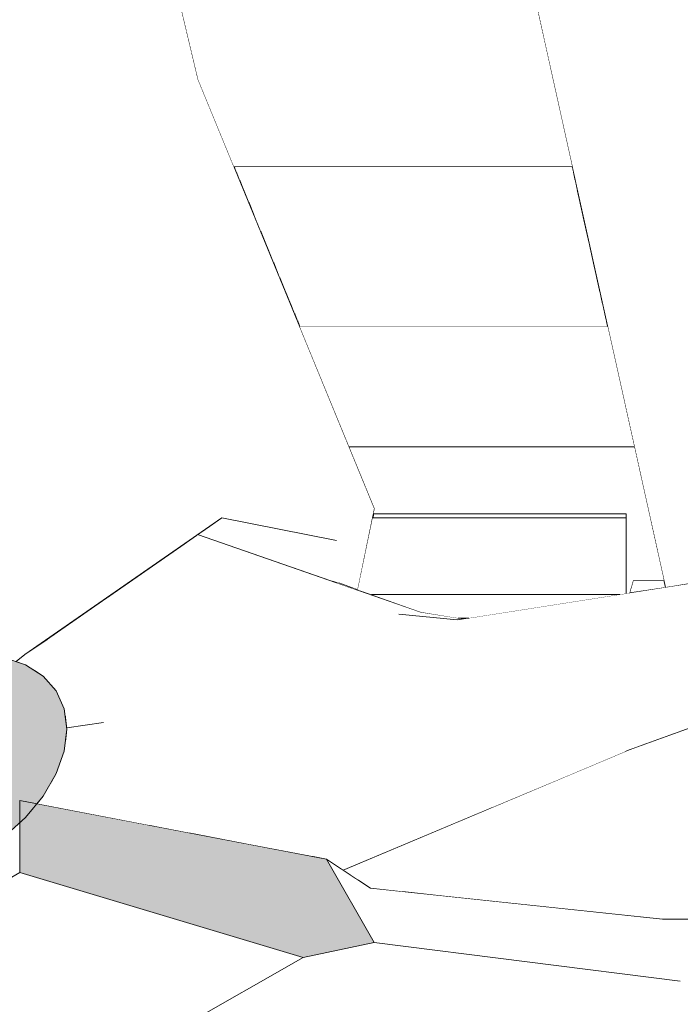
# Model space of a CAD drawing. Header units: millimetres. Extents: x 90539 to 127778, y -34922 to 14506.
# Tile 105 of 256: x 111237 to 111336, y 117 to 264. Entities that reach past the tile are written whole.
import ezdxf

# ---------------------------------------------------------------- set-up
doc = ezdxf.new("R2010")
doc.units = ezdxf.units.MM
doc.header["$MEASUREMENT"] = 0
doc.linetypes.add('Wipeout_Contour', pattern=[1000, 0, -1000])
for name, color, linetype in [('Nowe_A-Meble-Kuchnia', 7, 'Continuous'), ('Nowe_A-Niepełnosprawni', 7, 'Continuous'), ('Nowe_A-Wymiary-Wewnętrzne', 7, 'Continuous'), ('Nowe_A-Wymiary-Zewnętrzne', 7, 'Continuous'), ('Nowe_A-Ściany-Działowe', 7, 'Continuous'), ('Nowe_Drzwi Archicad', 7, 'Continuous')]:
    doc.layers.add(name, color=color, linetype=linetype)
for name, color, linetype, lineweight in [('Nowe_A-Niepełnosprawni_Nr_pióra__1', 7, 'Continuous', 13), ('Nowe_A-Niepełnosprawni_Nr_pióra__4', 7, 'Continuous', 13), ('Nowe_A-Wymiary-Wewnętrzne_Nr_pióra__46', 5, 'Continuous', 15), ('Nowe_A-Wymiary-Zewnętrzne_Nr_pióra__46', 5, 'Continuous', 15), ('Nowe_Drzwi Archicad_Nr_pióra__3', 7, 'Continuous', 13)]:
    doc.layers.add(name, color=color, linetype=linetype, lineweight=lineweight)
for name, color, linetype, lineweight, true_color in [('Nowe_A-Wymiary-Wewnętrzne_Nr_pióra__45', 7, 'Continuous', 15, 0x40a5ff), ('Nowe_A-Wymiary-Wewnętrzne_Nr_pióra__85', 7, 'Continuous', 13, 0x80c2ff), ('Nowe_A-Wymiary-Zewnętrzne_Nr_pióra__45', 7, 'Continuous', 15, 0x40a5ff), ('Nowe_A-Wymiary-Zewnętrzne_Nr_pióra__85', 7, 'Continuous', 13, 0x80c2ff)]:
    doc.layers.add(name, color=color, linetype=linetype, lineweight=lineweight, true_color=true_color)
doc.styles.add('STYL_AUTOMATYCZNY_2', font='arial.ttf')
doc.dimstyles.new('STYL_AUTOMATYCZNY__1', dxfattribs={"dimtxt": 125, "dimasz": 47.5, "dimexe": 0.18, "dimexo": 20, "dimgap": 0, "dimtad": 1, "dimdec": 1, "dimlfac": 0.1, "dimzin": 0, "dimdsep": 46, "dimtxsty": 'STYL_AUTOMATYCZNY_2', "dimblk": 'ARROWHEAD_11', "dimblk1": 'ARROWHEAD_11', "dimblk2": 'ARROWHEAD_11', "dimcen": 0.09, "dimclrd": 256, "dimclre": 256, "dimclrt": 5, "dimadec": 1, "dimazin": 0, "dimtfac": 1, "dimtdec": 4, "dimtmove": 0, "dimatfit": 3, "dimfxl": 0, "dimtolj": 1, "dimtzin": 0, "dimarcsym": 0})

# ---------------------------------------------------------------- blocks, each defined once
blk = doc.blocks.new('ElemPrzekroju_20')
at = {"color": 254, "linetype": 'Wipeout_Contour', "lineweight": 0, "ltscale": 445235.244404}
blk.add_wipeout([(111289.64, 189.39), (111327.6, 189.39), (111327.6, 190), (111289.77, 190)], dxfattribs=at).dxf.layer = 'Nowe_A-Meble-Kuchnia'
at = {"color": 254, "linetype": 'Wipeout_Contour', "lineweight": 0, "ltscale": 333910.027373}
blk.add_wipeout([(111302.41, 174.36), (111303.19, 174.23), (111304.01, 174.36)], dxfattribs=at).dxf.layer = 'Nowe_A-Meble-Kuchnia'
blk = doc.blocks.new('ElemPrzekroju_23')
at = {"color": 254, "linetype": 'Wipeout_Contour', "lineweight": 0, "ltscale": 333753.614729}
blk.add_wipeout([(111263.51, 254.99), (111253.72, 296.18), (111235.48, 287.97)], dxfattribs=at).dxf.layer = 'Nowe_A-Niepełnosprawni'
at = {"color": 254, "linetype": 'Wipeout_Contour', "lineweight": 0, "ltscale": 445177.906395}
blk.add_wipeout([(111319.5, 242), (111268.85, 242), (111268.95, 241.77), (111319.55, 241.77)], dxfattribs=at).dxf.layer = 'Nowe_A-Niepełnosprawni'
at = {"color": 254, "linetype": 'Wipeout_Contour', "lineweight": 0, "ltscale": 445323.921882}
blk.add_wipeout([(111328.62, 180), (111328.07, 178.12), (111333.47, 178.97), (111333.24, 180)], dxfattribs=at).dxf.layer = 'Nowe_A-Niepełnosprawni'
at = {"color": 254, "linetype": 'Wipeout_Contour', "lineweight": 0, "ltscale": 889966.051144}
blk.add_wipeout([(111238.82, 166.63), (111240.28, 165.69), (111242.24, 163.45), (111243.45, 160.76), (111243.59, 159.72), (111263.72, 167.45), (111249.91, 177.47), (111241.15, 171.39)], dxfattribs=at).dxf.layer = 'Nowe_A-Niepełnosprawni'
at = {"color": 254, "linetype": 'Wipeout_Contour', "lineweight": 0, "ltscale": 556542.028698}
blk.add_wipeout([(111328.24, 154.71), (111277.47, 158.47), (111280.79, 148.88), (111327.52, 154.42), (111328.02, 154.63)], dxfattribs=at).dxf.layer = 'Nowe_A-Niepełnosprawni'
at = {"color": 254, "linetype": 'Wipeout_Contour', "lineweight": 0, "ltscale": 556243.885407}
blk.add_wipeout([(111239.33, 146.55), (111256.1, 143.34), (111265.54, 155.26), (111241.39, 149.61), (111240.28, 147.71)], dxfattribs=at).dxf.layer = 'Nowe_A-Niepełnosprawni'
at = {"color": 254, "linetype": 'Wipeout_Contour', "lineweight": 0, "ltscale": 444874.152829}
blk.add_wipeout([(111165.25, 95.37), (111192.55, 74.05), (111279.21, 123.56), (111236.79, 136.25)], dxfattribs=at).dxf.layer = 'Nowe_A-Niepełnosprawni'
at = {"layer": 'Nowe_A-Niepełnosprawni_Nr_pióra__1', "color": 7, "linetype": 'Continuous', "lineweight": 13}
blk.add_line((111236.79, 147.03), (111236.79, 136.25), dxfattribs=at)
at = {"color": 254, "linetype": 'Wipeout_Contour', "lineweight": 0, "ltscale": 445178.478894}
blk.add_wipeout([(111268.95, 241.77), (111269.23, 241.09), (111319.71, 241.09), (111319.55, 241.77)], dxfattribs=at).dxf.layer = 'Nowe_A-Niepełnosprawni'
at = {"color": 254, "linetype": 'Wipeout_Contour', "lineweight": 0, "ltscale": 445083.61716}
blk.add_wipeout([(111261.57, 185.58), (111263.72, 167.45), (111293.54, 174.93), (111263.33, 186.8)], dxfattribs=at).dxf.layer = 'Nowe_A-Niepełnosprawni'
at = {"color": 254, "linetype": 'Wipeout_Contour', "lineweight": 0, "ltscale": 667433.035641}
blk.add_wipeout([(111236.28, 167.85), (111237.65, 167.39), (111238.82, 166.63), (111241.15, 171.39), (111240.81, 171.15), (111237.56, 168.89)], dxfattribs=at).dxf.layer = 'Nowe_A-Niepełnosprawni'
at = {"color": 254, "linetype": 'Wipeout_Contour', "lineweight": 0, "ltscale": 333833.0771}
blk.add_wipeout([(111280.79, 148.88), (111271.93, 140.32), (111280.55, 138.68)], dxfattribs=at).dxf.layer = 'Nowe_A-Niepełnosprawni'
at = {"color": 254, "linetype": 'Wipeout_Contour', "lineweight": 0, "ltscale": 556341.331891}
blk.add_wipeout([(111279.21, 123.56), (111192.55, 74.05), (111243.9, 67.56), (111335.69, 120), (111289.86, 125.79)], dxfattribs=at).dxf.layer = 'Nowe_A-Niepełnosprawni'
at = {"layer": 'Nowe_A-Niepełnosprawni_Nr_pióra__1', "color": 7, "linetype": 'Continuous', "lineweight": 13}
blk.add_line((111236.79, 136.25), (111279.21, 123.56), dxfattribs=at)
at = {"layer": 'Nowe_A-Niepełnosprawni_Nr_pióra__4', "color": 7, "linetype": 'Continuous', "lineweight": 13}
blk.add_line((111165.25, 95.37), (111236.79, 136.25), dxfattribs=at)
at = {"color": 254, "linetype": 'Wipeout_Contour', "lineweight": 0, "ltscale": 445179.603613}
blk.add_wipeout([(111319.71, 241.09), (111269.23, 241.09), (111269.68, 239.98), (111319.95, 239.98)], dxfattribs=at).dxf.layer = 'Nowe_A-Niepełnosprawni'
at = {"color": 254, "linetype": 'Wipeout_Contour', "lineweight": 0, "ltscale": 445117.812596}
blk.add_wipeout([(111263.33, 186.8), (111293.54, 174.93), (111296.84, 175.27), (111263.42, 186.87)], dxfattribs=at).dxf.layer = 'Nowe_A-Niepełnosprawni'
at = {"color": 254, "linetype": 'Wipeout_Contour', "lineweight": 0, "ltscale": 333878.376982}
blk.add_wipeout([(111302.27, 174.09), (111263.72, 167.45), (111312.29, 173.03)], dxfattribs=at).dxf.layer = 'Nowe_A-Niepełnosprawni'
at = {"color": 254, "linetype": 'Wipeout_Contour', "lineweight": 0, "ltscale": 445237.143082}
blk.add_wipeout([(111243.9, 67.56), (111282.8, 67.56), (111374.58, 120), (111335.69, 120)], dxfattribs=at).dxf.layer = 'Nowe_A-Niepełnosprawni'
at = {"layer": 'Nowe_A-Niepełnosprawni_Nr_pióra__4', "color": 7, "linetype": 'Continuous', "lineweight": 13}
blk.add_line((111192.55, 74.05), (111279.21, 123.56), dxfattribs=at)
at = {"color": 254, "linetype": 'Wipeout_Contour', "lineweight": 0, "ltscale": 445181.237385}
blk.add_wipeout([(111319.95, 239.98), (111269.68, 239.98), (111270.3, 238.49), (111320.28, 238.49)], dxfattribs=at).dxf.layer = 'Nowe_A-Niepełnosprawni'
at = {"color": 254, "linetype": 'Wipeout_Contour', "lineweight": 0, "ltscale": 333817.641169}
blk.add_wipeout([(111265.51, 188.32), (111284.2, 186), (111267.04, 189.38)], dxfattribs=at).dxf.layer = 'Nowe_A-Niepełnosprawni'
at = {"color": 254, "linetype": 'Wipeout_Contour', "lineweight": 0, "ltscale": 333866.719388}
blk.add_wipeout([(111284.38, 179.59), (111296.84, 175.27), (111284.59, 179.62)], dxfattribs=at).dxf.layer = 'Nowe_A-Niepełnosprawni'
at = {"color": 254, "linetype": 'Wipeout_Contour', "lineweight": 0, "ltscale": 333919.124535}
blk.add_wipeout([(111312.29, 173.03), (111277.47, 158.47), (111329.16, 171.56)], dxfattribs=at).dxf.layer = 'Nowe_A-Niepełnosprawni'
at = {"color": 254, "linetype": 'Wipeout_Contour', "lineweight": 0, "ltscale": 779277.915263}
blk.add_wipeout([(111289.29, 133.91), (111282.74, 138.26), (111289.86, 125.79), (111335.69, 120), (111374.58, 120), (111371.93, 129.27), (111333.04, 129.27)], dxfattribs=at).dxf.layer = 'Nowe_A-Niepełnosprawni'
at = {"layer": 'Nowe_A-Niepełnosprawni_Nr_pióra__1', "color": 7, "linetype": 'Continuous', "lineweight": 13}
blk.add_line((111289.86, 125.79), (111279.21, 123.56), dxfattribs=at)
at = {"layer": 'Nowe_A-Niepełnosprawni_Nr_pióra__4', "color": 7, "linetype": 'Continuous', "lineweight": 13}
blk.add_line((111289.86, 125.79), (111335.69, 120), dxfattribs=at)
at = {"color": 254, "linetype": 'Wipeout_Contour', "lineweight": 0, "ltscale": 445183.317457}
blk.add_wipeout([(111320.28, 238.49), (111270.3, 238.49), (111271.05, 236.67), (111320.68, 236.67)], dxfattribs=at).dxf.layer = 'Nowe_A-Niepełnosprawni'
at = {"color": 254, "linetype": 'Wipeout_Contour', "lineweight": 0, "ltscale": 445379.104707}
blk.add_wipeout([(111329.16, 171.56), (111351.69, 162.41), (111352.02, 162.47), (111346.47, 176.02)], dxfattribs=at).dxf.layer = 'Nowe_A-Niepełnosprawni'
at = {"color": 254, "linetype": 'Wipeout_Contour', "lineweight": 0, "ltscale": 445018.529152}
blk.add_wipeout([(111280.24, 165.9), (111243.81, 158.06), (111243.83, 157.94), (111249.34, 158.72)], dxfattribs=at).dxf.layer = 'Nowe_A-Niepełnosprawni'
at = {"color": 254, "linetype": 'Wipeout_Contour', "lineweight": 0, "ltscale": 556672.727842}
blk.add_wipeout([(111300.25, 132.75), (111333.04, 129.27), (111357.57, 129.27), (111358.93, 129.48), (111322.97, 144.79)], dxfattribs=at).dxf.layer = 'Nowe_A-Niepełnosprawni'
at = {"color": 254, "linetype": 'Wipeout_Contour', "lineweight": 0, "ltscale": 445185.763942}
blk.add_wipeout([(111320.68, 236.67), (111271.05, 236.67), (111271.9, 234.59), (111321.14, 234.59)], dxfattribs=at).dxf.layer = 'Nowe_A-Niepełnosprawni'
at = {"color": 254, "linetype": 'Wipeout_Contour', "lineweight": 0, "ltscale": 333988.329536}
blk.add_wipeout([(111312.29, 173.03), (111329.16, 171.56), (111346.47, 176.02)], dxfattribs=at).dxf.layer = 'Nowe_A-Niepełnosprawni'
at = {"color": 254, "linetype": 'Wipeout_Contour', "lineweight": 0, "ltscale": 445224.085906}
blk.add_wipeout([(111328.02, 154.63), (111285.24, 136.6), (111287.43, 135.15), (111322.97, 144.79)], dxfattribs=at).dxf.layer = 'Nowe_A-Niepełnosprawni'
at = {"color": 254, "linetype": 'Wipeout_Contour', "lineweight": 0, "ltscale": 445188.482884}
blk.add_wipeout([(111271.9, 234.59), (111272.82, 232.34), (111321.64, 232.34), (111321.14, 234.59)], dxfattribs=at).dxf.layer = 'Nowe_A-Niepełnosprawni'
at = {"color": 254, "linetype": 'Wipeout_Contour', "lineweight": 0, "ltscale": 333957.20698}
blk.add_wipeout([(111312.29, 173.03), (111341.99, 180.3), (111302.27, 174.09)], dxfattribs=at).dxf.layer = 'Nowe_A-Niepełnosprawni'
at = {"color": 254, "linetype": 'Wipeout_Contour', "lineweight": 0, "ltscale": 334018.350741}
blk.add_wipeout([(111342.7, 152.24), (111347.56, 161.7), (111328.02, 154.63)], dxfattribs=at).dxf.layer = 'Nowe_A-Niepełnosprawni'
at = {"color": 254, "linetype": 'Wipeout_Contour', "lineweight": 0, "ltscale": 333917.713171}
blk.add_wipeout([(111322.97, 144.79), (111293.96, 133.41), (111300.25, 132.75)], dxfattribs=at).dxf.layer = 'Nowe_A-Niepełnosprawni'
at = {"color": 254, "linetype": 'Wipeout_Contour', "lineweight": 0, "ltscale": 445191.369837}
blk.add_wipeout([(111321.64, 232.34), (111272.82, 232.34), (111273.79, 230), (111322.16, 230)], dxfattribs=at).dxf.layer = 'Nowe_A-Niepełnosprawni'
at = {"color": 254, "linetype": 'Wipeout_Contour', "lineweight": 0, "ltscale": 333856.79072}
blk.add_wipeout([(111280.24, 165.9), (111312.29, 173.03), (111263.72, 167.45)], dxfattribs=at).dxf.layer = 'Nowe_A-Niepełnosprawni'
at = {"color": 254, "linetype": 'Wipeout_Contour', "lineweight": 0, "ltscale": 445358.346075}
blk.add_wipeout([(111329.16, 171.56), (111329.29, 155.09), (111347.56, 161.7), (111351.69, 162.41)], dxfattribs=at).dxf.layer = 'Nowe_A-Niepełnosprawni'
at = {"color": 254, "linetype": 'Wipeout_Contour', "lineweight": 0, "ltscale": 445194.747631}
blk.add_wipeout([(111322.97, 144.79), (111287.43, 135.15), (111289.29, 133.91), (111293.96, 133.41)], dxfattribs=at).dxf.layer = 'Nowe_A-Niepełnosprawni'
at = {"color": 254, "linetype": 'Wipeout_Contour', "lineweight": 0, "ltscale": 445194.313888}
blk.add_wipeout([(111273.79, 230), (111274.75, 227.66), (111322.68, 227.66), (111322.16, 230)], dxfattribs=at).dxf.layer = 'Nowe_A-Niepełnosprawni'
at = {"color": 254, "linetype": 'Wipeout_Contour', "lineweight": 0, "ltscale": 445032.287057}
blk.add_wipeout([(111263.72, 167.45), (111243.59, 159.72), (111243.81, 158.06), (111280.24, 165.9)], dxfattribs=at).dxf.layer = 'Nowe_A-Niepełnosprawni'
at = {"color": 254, "linetype": 'Wipeout_Contour', "lineweight": 0, "ltscale": 334024.820133}
blk.add_wipeout([(111342.7, 152.24), (111322.97, 144.79), (111358.93, 129.48)], dxfattribs=at).dxf.layer = 'Nowe_A-Niepełnosprawni'
at = {"color": 254, "linetype": 'Wipeout_Contour', "lineweight": 0, "ltscale": 556438.598642}
blk.add_wipeout([(111280.55, 138.68), (111282.74, 138.26), (111285.24, 136.6), (111307.59, 146.02), (111280.79, 148.88)], dxfattribs=at).dxf.layer = 'Nowe_A-Niepełnosprawni'
at = {"layer": 'Nowe_A-Niepełnosprawni_Nr_pióra__1', "color": 7, "linetype": 'Continuous', "lineweight": 13}
blk.add_line((111282.74, 138.26), (111289.86, 125.79), dxfattribs=at)
at = {"layer": 'Nowe_A-Niepełnosprawni_Nr_pióra__4', "color": 7, "linetype": 'Continuous', "lineweight": 13}
for p, q in [((111289.29, 133.91), (111282.74, 138.26)), ((111333.04, 129.27), (111289.29, 133.91)), ((111371.93, 129.27), (111333.04, 129.27))]:
    blk.add_line(p, q, dxfattribs=at)
at = {"color": 254, "linetype": 'Wipeout_Contour', "lineweight": 0, "ltscale": 445197.201908}
blk.add_wipeout([(111274.75, 227.66), (111275.68, 225.41), (111323.18, 225.41), (111322.68, 227.66)], dxfattribs=at).dxf.layer = 'Nowe_A-Niepełnosprawni'
at = {"color": 254, "linetype": 'Wipeout_Contour', "lineweight": 0, "ltscale": 333775.278285}
blk.add_wipeout([(111261.57, 185.58), (111249.91, 177.47), (111263.72, 167.45)], dxfattribs=at).dxf.layer = 'Nowe_A-Niepełnosprawni'
at = {"color": 254, "linetype": 'Wipeout_Contour', "lineweight": 0, "ltscale": 445263.637821}
blk.add_wipeout([(111277.47, 158.47), (111328.24, 154.71), (111329.29, 155.09), (111329.16, 171.56)], dxfattribs=at).dxf.layer = 'Nowe_A-Niepełnosprawni'
at = {"color": 254, "linetype": 'Wipeout_Contour', "lineweight": 0, "ltscale": 445199.922892}
blk.add_wipeout([(111323.18, 225.41), (111275.68, 225.41), (111276.53, 223.33), (111323.64, 223.33)], dxfattribs=at).dxf.layer = 'Nowe_A-Niepełnosprawni'
at = {"color": 254, "linetype": 'Wipeout_Contour', "lineweight": 0, "ltscale": 333870.791914}
blk.add_wipeout([(111312.29, 173.03), (111280.24, 165.9), (111277.47, 158.47)], dxfattribs=at).dxf.layer = 'Nowe_A-Niepełnosprawni'
at = {"color": 254, "linetype": 'Wipeout_Contour', "lineweight": 0, "ltscale": 333994.237523}
blk.add_wipeout([(111342.7, 152.24), (111328.02, 154.63), (111322.97, 144.79)], dxfattribs=at).dxf.layer = 'Nowe_A-Niepełnosprawni'
at = {"color": 254, "linetype": 'Wipeout_Contour', "lineweight": 0, "ltscale": 445202.372252}
blk.add_wipeout([(111276.53, 223.33), (111277.28, 221.51), (111324.04, 221.51), (111323.64, 223.33)], dxfattribs=at).dxf.layer = 'Nowe_A-Niepełnosprawni'
at = {"color": 254, "linetype": 'Wipeout_Contour', "lineweight": 0, "ltscale": 334000.80205}
blk.add_wipeout([(111341.99, 180.3), (111312.29, 173.03), (111346.47, 176.02)], dxfattribs=at).dxf.layer = 'Nowe_A-Niepełnosprawni'
at = {"color": 254, "linetype": 'Wipeout_Contour', "lineweight": 0, "ltscale": 333859.654708}
blk.add_wipeout([(111263.72, 167.45), (111302.27, 174.09), (111293.54, 174.93)], dxfattribs=at).dxf.layer = 'Nowe_A-Niepełnosprawni'
at = {"color": 254, "linetype": 'Wipeout_Contour', "lineweight": 0, "ltscale": 333795.438441}
blk.add_wipeout([(111280.24, 165.9), (111249.34, 158.72), (111265.54, 155.26)], dxfattribs=at).dxf.layer = 'Nowe_A-Niepełnosprawni'
at = {"color": 254, "linetype": 'Wipeout_Contour', "lineweight": 0, "ltscale": 445204.455811}
blk.add_wipeout([(111324.04, 221.51), (111277.28, 221.51), (111277.89, 220.02), (111324.37, 220.02)], dxfattribs=at).dxf.layer = 'Nowe_A-Niepełnosprawni'
at = {"color": 254, "linetype": 'Wipeout_Contour', "lineweight": 0, "ltscale": 445196.135408}
blk.add_wipeout([(111296.84, 175.27), (111293.54, 174.93), (111302.27, 174.09), (111303.19, 174.23)], dxfattribs=at).dxf.layer = 'Nowe_A-Niepełnosprawni'
at = {"color": 254, "linetype": 'Wipeout_Contour', "lineweight": 0, "ltscale": 445078.645254}
blk.add_wipeout([(111257.88, 143.01), (111262.15, 142.19), (111280.79, 148.88), (111277.47, 158.47)], dxfattribs=at).dxf.layer = 'Nowe_A-Niepełnosprawni'
at = {"layer": 'Nowe_A-Niepełnosprawni_Nr_pióra__4', "color": 7, "linetype": 'Continuous', "lineweight": 13}
for p, q in [((111293.54, 174.93), (111302.27, 174.09)), ((111296.84, 175.27), (111303.19, 174.23))]:
    blk.add_line(p, q, dxfattribs=at)
at = {"color": 254, "linetype": 'Wipeout_Contour', "lineweight": 0, "ltscale": 445206.093449}
blk.add_wipeout([(111324.37, 220.02), (111277.89, 220.02), (111278.35, 218.91), (111324.62, 218.91)], dxfattribs=at).dxf.layer = 'Nowe_A-Niepełnosprawni'
at = {"color": 254, "linetype": 'Wipeout_Contour', "lineweight": 0, "ltscale": 333815.126325}
blk.add_wipeout([(111280.79, 148.88), (111262.15, 142.19), (111271.93, 140.32)], dxfattribs=at).dxf.layer = 'Nowe_A-Niepełnosprawni'
at = {"color": 254, "linetype": 'Wipeout_Contour', "lineweight": 0, "ltscale": 445207.222187}
blk.add_wipeout([(111278.35, 218.91), (111278.63, 218.23), (111324.77, 218.23), (111324.62, 218.91)], dxfattribs=at).dxf.layer = 'Nowe_A-Niepełnosprawni'
at = {"color": 254, "linetype": 'Wipeout_Contour', "lineweight": 0, "ltscale": 667487.710968}
blk.add_wipeout([(111241.39, 149.61), (111265.54, 155.26), (111249.34, 158.72), (111243.64, 155.99), (111243.45, 154.45), (111242.24, 151.07)], dxfattribs=at).dxf.layer = 'Nowe_A-Niepełnosprawni'
at = {"color": 254, "linetype": 'Wipeout_Contour', "lineweight": 0, "ltscale": 333916.132735}
blk.add_wipeout([(111280.79, 148.88), (111307.59, 146.02), (111327.52, 154.42)], dxfattribs=at).dxf.layer = 'Nowe_A-Niepełnosprawni'
at = {"layer": 'Nowe_A-Niepełnosprawni_Nr_pióra__4', "color": 7, "linetype": 'Continuous', "lineweight": 13}
for p, q in [((111347.56, 161.7), (111328.02, 154.63)), ((111328.02, 154.63), (111285.24, 136.6))]:
    blk.add_line(p, q, dxfattribs=at)
at = {"color": 254, "linetype": 'Wipeout_Contour', "lineweight": 0, "ltscale": 445207.798588}
blk.add_wipeout([(111278.63, 218.23), (111278.72, 218), (111324.82, 218), (111324.77, 218.23)], dxfattribs=at).dxf.layer = 'Nowe_A-Niepełnosprawni'
at = {"color": 254, "linetype": 'Wipeout_Contour', "lineweight": 0, "ltscale": 444982.047447}
blk.add_wipeout([(111243.64, 155.99), (111249.34, 158.72), (111243.83, 157.94), (111243.86, 157.72)], dxfattribs=at).dxf.layer = 'Nowe_A-Niepełnosprawni'
at = {"color": 254, "linetype": 'Wipeout_Contour', "lineweight": 0, "ltscale": 445057.873612}
blk.add_wipeout([(111265.54, 155.26), (111256.1, 143.34), (111257.88, 143.01), (111277.47, 158.47)], dxfattribs=at).dxf.layer = 'Nowe_A-Niepełnosprawni'
at = {"layer": 'Nowe_A-Niepełnosprawni', "linetype": 'Continuous', "lineweight": 0, "true_color": 0x000000}
blk.add_hatch(color=18, dxfattribs=at).paths.add_polyline_path([(111289.86, 125.79), (111282.74, 138.26), (111236.79, 147.03), (111236.79, 136.25), (111279.21, 123.56)])
at = {"layer": 'Nowe_A-Niepełnosprawni_Nr_pióra__1', "color": 7, "linetype": 'Continuous', "lineweight": 13}
blk.add_line((111236.79, 147.03), (111282.74, 138.26), dxfattribs=at)
at = {"layer": 'Nowe_A-Niepełnosprawni_Nr_pióra__4', "color": 7, "linetype": 'Continuous', "lineweight": 13}
blk.add_line((111243.83, 157.94), (111249.34, 158.72), dxfattribs=at)
at = {"color": 254, "linetype": 'Wipeout_Contour', "lineweight": 0, "ltscale": 556597.955965}
blk.add_wipeout([(111302.12, 320.44), (111333.47, 178.97), (111333.55, 178.98), (111314.01, 333.76), (111313.28, 336.42)], dxfattribs=at).dxf.layer = 'Nowe_A-Niepełnosprawni'
at = {"color": 254, "linetype": 'Wipeout_Contour', "lineweight": 0, "ltscale": 333807.304652}
blk.add_wipeout([(111255.41, 235.55), (111267.04, 189.38), (111284.2, 186)], dxfattribs=at).dxf.layer = 'Nowe_A-Niepełnosprawni'
at = {"color": 254, "linetype": 'Wipeout_Contour', "lineweight": 0, "ltscale": 333823.286129}
blk.add_wipeout([(111280.24, 165.9), (111265.54, 155.26), (111277.47, 158.47)], dxfattribs=at).dxf.layer = 'Nowe_A-Niepełnosprawni'
at = {"color": 254, "linetype": 'Wipeout_Contour', "lineweight": 0, "ltscale": 445351.454753}
blk.add_wipeout([(111344.56, 181.6), (111333.2, 263.97), (111333.64, 178.99), (111338.84, 179.81)], dxfattribs=at).dxf.layer = 'Nowe_A-Niepełnosprawni'
at = {"color": 254, "linetype": 'Wipeout_Contour', "lineweight": 0, "ltscale": 333696.992653}
blk.add_wipeout([(111203.65, 188.69), (111237.56, 168.89), (111255.41, 235.55)], dxfattribs=at).dxf.layer = 'Nowe_A-Niepełnosprawni'
at = {"color": 254, "linetype": 'Wipeout_Contour', "lineweight": 0, "ltscale": 445097.305902}
blk.add_wipeout([(111263.42, 186.87), (111283.63, 179.85), (111284.2, 186), (111265.51, 188.32)], dxfattribs=at).dxf.layer = 'Nowe_A-Niepełnosprawni'
at = {"color": 254, "linetype": 'Wipeout_Contour', "lineweight": 0, "ltscale": 334059.332228}
blk.add_wipeout([(111333.2, 263.97), (111344.56, 181.6), (111380.63, 219.38)], dxfattribs=at).dxf.layer = 'Nowe_A-Niepełnosprawni'
at = {"color": 254, "linetype": 'Wipeout_Contour', "lineweight": 0, "ltscale": 333672.761401}
blk.add_wipeout([(111212.7, 248.47), (111203.65, 188.69), (111255.41, 235.55)], dxfattribs=at).dxf.layer = 'Nowe_A-Niepełnosprawni'
at = {"color": 254, "linetype": 'Wipeout_Contour', "lineweight": 0, "ltscale": 667716.063313}
blk.add_wipeout([(111284.2, 186), (111283.63, 179.85), (111284.38, 179.59), (111284.59, 179.62), (111287.4, 178.62), (111289.93, 190.76)], dxfattribs=at).dxf.layer = 'Nowe_A-Niepełnosprawni'
at = {"color": 254, "linetype": 'Wipeout_Contour', "lineweight": 0, "ltscale": 1112188.258747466}
blk.add_wipeout([(111179.64, 172.6), (111187.65, 148.93), (111214.53, 164.29), (111218.51, 166.35), (111222.65, 167.84), (111226.78, 168.71), (111230.76, 168.93), (111234.43, 168.48), (111236.28, 167.85), (111237.56, 168.89)], dxfattribs=at).dxf.layer = 'Nowe_A-Niepełnosprawni'
at = {"layer": 'Nowe_A-Niepełnosprawni_Nr_pióra__4', "color": 7, "linetype": 'Continuous', "lineweight": 13}
blk.add_line((111284.59, 179.62), (111296.84, 175.27), dxfattribs=at)
at = {"color": 254, "linetype": 'Wipeout_Contour', "lineweight": 0, "ltscale": 334068.535985}
blk.add_wipeout([(111333.2, 263.97), (111380.63, 219.38), (111353.68, 306.71)], dxfattribs=at).dxf.layer = 'Nowe_A-Niepełnosprawni'
at = {"color": 254, "linetype": 'Wipeout_Contour', "lineweight": 0, "ltscale": 333760.435646}
blk.add_wipeout([(111267.04, 189.38), (111255.41, 235.55), (111237.56, 168.89)], dxfattribs=at).dxf.layer = 'Nowe_A-Niepełnosprawni'
at = {"color": 254, "linetype": 'Wipeout_Contour', "lineweight": 0, "ltscale": 445314.530829}
blk.add_wipeout([(111314.01, 333.76), (111333.55, 178.98), (111333.64, 178.99), (111333.2, 263.97)], dxfattribs=at).dxf.layer = 'Nowe_A-Niepełnosprawni'
at = {"color": 254, "linetype": 'Wipeout_Contour', "lineweight": 0, "ltscale": 333704.448299}
blk.add_wipeout([(111255.41, 235.55), (111235.48, 287.97), (111212.7, 248.47)], dxfattribs=at).dxf.layer = 'Nowe_A-Niepełnosprawni'
at = {"color": 254, "linetype": 'Wipeout_Contour', "lineweight": 0, "ltscale": 333837.96301}
blk.add_wipeout([(111263.51, 254.99), (111284.2, 186), (111289.93, 190.76)], dxfattribs=at).dxf.layer = 'Nowe_A-Niepełnosprawni'
at = {"color": 254, "linetype": 'Wipeout_Contour', "lineweight": 0, "ltscale": 333621.351468}
blk.add_wipeout([(111237.56, 168.89), (111203.65, 188.69), (111179.64, 172.6)], dxfattribs=at).dxf.layer = 'Nowe_A-Niepełnosprawni'
at = {"layer": 'Nowe_A-Niepełnosprawni', "linetype": 'Continuous', "lineweight": 0, "true_color": 0x000000}
blk.add_hatch(color=18, dxfattribs=at).paths.add_polyline_path([(111201.84, 148.87), (111201.43, 145.6), (111201.84, 142.56), (111203.05, 139.87), (111205.01, 137.63), (111207.65, 135.94), (111210.86, 134.84), (111214.53, 134.39), (111218.51, 134.61), (111222.65, 135.48), (111226.78, 136.98), (111230.76, 139.03), (111234.43, 141.58), (111236.79, 143.72), (111236.79, 147.03), (111239.33, 146.55), (111240.28, 147.71), (111242.24, 151.07), (111243.45, 154.45), (111243.86, 157.72), (111243.45, 160.76), (111242.24, 163.45), (111240.28, 165.69), (111237.65, 167.39), (111234.43, 168.48), (111230.76, 168.93), (111226.78, 168.71), (111222.65, 167.84), (111218.51, 166.35), (111214.53, 164.29), (111210.86, 161.75), (111207.65, 158.81), (111205.01, 155.61), (111203.05, 152.25)])
at = {"layer": 'Nowe_A-Niepełnosprawni_Nr_pióra__1', "color": 7, "linetype": 'Continuous', "lineweight": 13, "flags": 128}
blk.add_lwpolyline([(111234.43, 141.58), (111237.65, 144.51), (111240.28, 147.71), (111242.24, 151.07), (111243.45, 154.45), (111243.86, 157.72), (111243.45, 160.76), (111242.24, 163.45), (111240.28, 165.69), (111237.65, 167.39), (111234.43, 168.48)], dxfattribs=at)
at = {"layer": 'Nowe_A-Niepełnosprawni_Nr_pióra__4', "color": 7, "linetype": 'Continuous', "lineweight": 13}
for p, q in [((111302.12, 320.44), (111333.47, 178.97)), ((111289.93, 190.76), (111287.4, 178.62)), ((111302.27, 174.09), (111341.99, 180.3)), ((111328.07, 178.12), (111328.62, 180)), ((111328.62, 180), (111333.24, 180)), ((111237.56, 168.89), (111236.28, 167.85))]:
    blk.add_line(p, q, dxfattribs=at)
at = {"color": 254, "linetype": 'Wipeout_Contour', "lineweight": 0, "ltscale": 333804.030962}
blk.add_wipeout([(111284.2, 186), (111263.51, 254.99), (111255.41, 235.55)], dxfattribs=at).dxf.layer = 'Nowe_A-Niepełnosprawni'
at = {"layer": 'Nowe_A-Niepełnosprawni_Nr_pióra__4', "color": 7, "linetype": 'Continuous', "lineweight": 13}
for p, q in [((111268.85, 242), (111319.5, 242)), ((111278.72, 218), (111324.82, 218)), ((111237.56, 168.89), (111267.04, 189.38)), ((111284.2, 186), (111267.04, 189.38)), ((111263.42, 186.87), (111296.84, 175.27))]:
    blk.add_line(p, q, dxfattribs=at)
at = {"color": 254, "linetype": 'Wipeout_Contour', "lineweight": 0, "ltscale": 333755.098455}
blk.add_wipeout([(111235.48, 287.97), (111255.41, 235.55), (111263.51, 254.99)], dxfattribs=at).dxf.layer = 'Nowe_A-Niepełnosprawni'
at = {"layer": 'Nowe_A-Niepełnosprawni_Nr_pióra__4', "color": 7, "linetype": 'Continuous', "lineweight": 13}
for p, q in [((111253.72, 296.18), (111263.51, 254.99)), ((111263.51, 254.99), (111289.93, 190.76))]:
    blk.add_line(p, q, dxfattribs=at)
blk = doc.blocks.new('ElemPrzekroju_25')
at = {"color": 254, "linetype": 'Wipeout_Contour', "lineweight": 0, "ltscale": 6815411.693442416}
blk.add_wipeout([(109677.6, 2540), (109677.6, 2100), (110477.6, 2100), (110477.6, 519.19), (110503.66, 549.44), (110520.6, 562.24), (110520.6, 2117), (111654.6, 2117), (111654.6, 0), (111973.1, 0), (111973.1, 2.45), (111943.06, 2.45), (111910.44, 86.95), (111909.1, 94.15), (111909.1, 204.5), (111973.1, 204.5), (111973.1, 205.5), (111908.1, 205.5), (111908.1, 228.49), (111870.92, 228.49), (111870.92, 232.26), (111870.92, 232.76), (111870.9, 257.12), (111870.92, 260.3), (111870.92, 477.41), (111870.9, 514.77), (111870.92, 548.64), (111870.92, 566.63), (111870.72, 573.91), (111870.15, 590.35), (111869.58, 605.28), (111868.94, 621.57), (111868.28, 635.36), (111867.53, 651.5), (111866.73, 666.91), (111866.46, 675.53), (111870.87, 676.73), (111870.92, 687.28), (111870.92, 691.98), (111870.92, 692.51), (111908.1, 692.51), (111908.1, 717), (111918.49, 749.19), (111892.43, 753.66), (111890.42, 755.43), (111889.48, 757.69), (111889.61, 759.5), (111889.69, 759.95), (111890.43, 764.33), (111895.67, 795.02), (111896.27, 798.52), (111897.03, 800.85), (111898.43, 802.31), (111900.88, 803.3), (111934.17, 797.72), (111934, 797.19), (111947.82, 839.98), (111973.27, 839.98), (111973.27, 840), (112527.6, 840), (112527.6, 2540)], dxfattribs=at).dxf.layer = 'Nowe_A-Ściany-Działowe'
blk = doc.blocks.new('ElemPrzekroju_26')
at = {"color": 254, "linetype": 'Wipeout_Contour', "lineweight": 0, "ltscale": 1112555.427355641}
blk.add_wipeout([(111211.86, 438.46), (111221.52, 412.89), (111231.78, 365.1), (111253.72, 296.18), (111263.51, 254.99), (111268.85, 242), (111319.5, 242), (111302.12, 320.44), (111261.29, 440), (111214.62, 440)], dxfattribs=at).dxf.layer = 'Nowe_Drzwi Archicad'
at = {"color": 254, "linetype": 'Wipeout_Contour', "lineweight": 0, "ltscale": 1001840.062411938}
blk.add_wipeout([(111286.13, 200), (111289.93, 190.76), (111289.77, 190), (111327.6, 190), (111327.6, 178.05), (111328.07, 178.12), (111328.62, 180), (111333.24, 180), (111328.81, 200)], dxfattribs=at).dxf.layer = 'Nowe_Drzwi Archicad'
at = {"color": 254, "linetype": 'Wipeout_Contour', "lineweight": 0, "ltscale": 445219.201623}
blk.add_wipeout([(111278.72, 218), (111286.13, 200), (111328.81, 200), (111324.82, 218)], dxfattribs=at).dxf.layer = 'Nowe_Drzwi Archicad'
at = {"color": 254, "linetype": 'Wipeout_Contour', "lineweight": 0, "ltscale": 556520.568625}
blk.add_wipeout([(111326.62, 177.9), (111289.44, 177.9), (111296.84, 175.27), (111302.41, 174.36), (111304.01, 174.36)], dxfattribs=at).dxf.layer = 'Nowe_Drzwi Archicad'
at = {"layer": 'Nowe_Drzwi Archicad_Nr_pióra__3', "color": 7, "linetype": 'Continuous', "lineweight": 13}
for p, q in [((111328.81, 200), (111286.13, 200)), ((111302.41, 174.36), (111304.01, 174.36))]:
    blk.add_line(p, q, dxfattribs=at)
at = {"color": 254, "linetype": 'Wipeout_Contour', "lineweight": 0, "ltscale": 667849.099104}
blk.add_wipeout([(111289.64, 189.39), (111287.4, 178.62), (111289.44, 177.9), (111326.62, 177.9), (111327.6, 178.05), (111327.6, 189.39)], dxfattribs=at).dxf.layer = 'Nowe_Drzwi Archicad'
at = {"layer": 'Nowe_Drzwi Archicad_Nr_pióra__3', "color": 7, "linetype": 'Continuous', "lineweight": 13}
for p, q in [((111327.6, 189.39), (111289.64, 189.39)), ((111289.77, 190), (111327.6, 190)), ((111327.6, 190), (111327.6, 185.41)), ((111327.6, 178.05), (111327.6, 185.41)), ((111289.44, 177.9), (111326.62, 177.9))]:
    blk.add_line(p, q, dxfattribs=at)
blk = doc.blocks.new('*D714')
at = {"layer": 'Nowe_A-Wymiary-Wewnętrzne_Nr_pióra__45', "linetype": 'Continuous', "lineweight": 15, "true_color": 0x40a5ff}
for points in [[(116511.16, 900), (116512.12, 895.22), (116514.83, 891.16), (116518.88, 888.45), (116523.66, 887.5), (116528.45, 888.45), (116532.5, 891.16), (116535.21, 895.22), (116536.16, 900), (116535.21, 904.78), (116532.5, 908.84), (116528.45, 911.55), (116523.66, 912.5), (116518.88, 911.55), (116514.83, 908.84), (116512.12, 904.78)], [(116511.16, 0), (116512.12, -4.78), (116514.83, -8.84), (116518.88, -11.55), (116523.66, -12.5), (116528.45, -11.55), (116532.5, -8.84), (116535.21, -4.78), (116536.16, 0), (116535.21, 4.78), (116532.5, 8.84), (116528.45, 11.55), (116523.66, 12.5), (116518.88, 11.55), (116514.83, 8.84), (116512.12, 4.78)]]:
    blk.add_hatch(color=161, dxfattribs=at).paths.add_polyline_path(points)
at = {"layer": 'Nowe_A-Wymiary-Wewnętrzne_Nr_pióra__45', "color": 161, "linetype": 'Continuous', "lineweight": 15, "true_color": 0x40a5ff}
for centre in [(116523.66, 900), (116523.66, 0)]:
    blk.add_circle(centre, 12.5, dxfattribs=at)
at = {"layer": 'Nowe_A-Wymiary-Wewnętrzne_Nr_pióra__85', "color": 151, "linetype": 'Continuous', "lineweight": 13, "true_color": 0x80c2ff}
for p, q in [((116511.16, 900), (116476.79, 900)), ((116570.54, 900), (116536.16, 900)), ((116523.66, 12.5), (116523.66, 887.5)), ((116511.16, 0), (116476.79, 0)), ((116570.54, 0), (116536.16, 0)), ((116523.66, -25), (116523.66, -12.5))]:
    blk.add_line(p, q, dxfattribs=at)
at = {"layer": 'Nowe_A-Wymiary-Wewnętrzne_Nr_pióra__46', "color": 5, "lineweight": 15, "insert": (116498.66, 283.17), "char_height": 125, "attachment_point": 7, "rotation": 90, "style": 'STYL_AUTOMATYCZNY_2'}
blk.add_mtext('\\A1;{\\pql;\\fArial|b0|i0|c238|p0;\\W1.000000;90,0}', dxfattribs=at)
blk = doc.blocks.new('ARROWHEAD_11')
at = {"color": 0, "linetype": 'Continuous', "lineweight": 0}
blk.add_line((0, 0), (-1, 0), dxfattribs=at)
at = {"color": 0, "linetype": 'Continuous', "lineweight": 0, "const_width": 0.25, "flags": 128}
blk.add_lwpolyline([(-0.125, 0, 1), (0.125, 0, 1)], format="xyb", close=True, dxfattribs=at)
blk = doc.blocks.new('*D748')
at = {"layer": 'Nowe_A-Wymiary-Zewnętrzne_Nr_pióra__45', "linetype": 'Continuous', "lineweight": 15, "true_color": 0x40a5ff}
for points in [[(119375.13, 12845), (119376.08, 12840.22), (119378.79, 12836.16), (119382.84, 12833.45), (119387.63, 12832.5), (119392.41, 12833.45), (119396.47, 12836.16), (119399.18, 12840.22), (119400.13, 12845), (119399.18, 12849.78), (119396.47, 12853.84), (119392.41, 12856.55), (119387.63, 12857.5), (119382.84, 12856.55), (119378.79, 12853.84), (119376.08, 12849.78)], [(119375.13, -450), (119376.08, -454.78), (119378.79, -458.84), (119382.84, -461.55), (119387.63, -462.5), (119392.41, -461.55), (119396.47, -458.84), (119399.18, -454.78), (119400.13, -450), (119399.18, -445.22), (119396.47, -441.16), (119392.41, -438.45), (119387.63, -437.5), (119382.84, -438.45), (119378.79, -441.16), (119376.08, -445.22)]]:
    blk.add_hatch(color=161, dxfattribs=at).paths.add_polyline_path(points)
at = {"layer": 'Nowe_A-Wymiary-Zewnętrzne_Nr_pióra__45', "color": 161, "linetype": 'Continuous', "lineweight": 15, "true_color": 0x40a5ff}
for centre in [(119387.63, 12845), (119387.63, -450)]:
    blk.add_circle(centre, 12.5, dxfattribs=at)
at = {"layer": 'Nowe_A-Wymiary-Zewnętrzne_Nr_pióra__85', "color": 151, "linetype": 'Continuous', "lineweight": 13, "true_color": 0x80c2ff}
for p, q in [((119387.63, 12857.5), (119387.63, 12870)), ((119375.13, 12845), (119340.75, 12845)), ((119434.5, 12845), (119400.13, 12845)), ((119387.63, -437.5), (119387.63, 12832.5)), ((119375.13, -450), (119340.75, -450)), ((119434.5, -450), (119400.13, -450)), ((119387.63, -475), (119387.63, -462.5))]:
    blk.add_line(p, q, dxfattribs=at)
at = {"layer": 'Nowe_A-Wymiary-Zewnętrzne_Nr_pióra__46', "color": 5, "lineweight": 15, "insert": (119362.63, 5911.52), "char_height": 125, "attachment_point": 7, "rotation": 90, "style": 'STYL_AUTOMATYCZNY_2'}
blk.add_mtext('\\A1;{\\pql;\\fArial|b0|i0|c238|p0;\\W1.000000;1\xa0329,5}', dxfattribs=at)

msp = doc.modelspace()

# ---------------------------------------------------------------- block references
at = {"layer": 'Nowe_A-Meble-Kuchnia', "lineweight": 0}
msp.add_blockref('ElemPrzekroju_20', (0, 0), dxfattribs=at)

# ---------------------------------------------------------------- next in the draw order: block references
at = {"layer": 'Nowe_A-Niepełnosprawni', "lineweight": 0}
msp.add_blockref('ElemPrzekroju_23', (0, 0), dxfattribs=at)

# ---------------------------------------------------------------- next in the draw order: block references
at = {"layer": 'Nowe_A-Ściany-Działowe', "lineweight": 0}
msp.add_blockref('ElemPrzekroju_25', (0, 0), dxfattribs=at)

# ---------------------------------------------------------------- next in the draw order: block references
at = {"layer": 'Nowe_Drzwi Archicad', "lineweight": 0}
msp.add_blockref('ElemPrzekroju_26', (0, 0), dxfattribs=at)

# ---------------------------------------------------------------- next in the draw order: dimensions: what is measured, and where the dimension line sits
at = {"layer": 'Nowe_A-Wymiary-Wewnętrzne', "color": 151, "linetype": 'Continuous', "lineweight": 13, "true_color": 0x80c2ff}
dim = msp.add_linear_dim(base=(116523.66, 900), p1=(99177.6, 0), p2=(116907.6, 900), angle=90, dimstyle='STYL_AUTOMATYCZNY__1', dxfattribs=at)
dim.commit()
dim.dimension.update_dxf_attribs({"geometry": '*D714', "text_midpoint": (116436.16, 445), "dimtype": 160, "text_rotation": 90})
at = {"layer": 'Nowe_A-Wymiary-Zewnętrzne', "color": 151, "linetype": 'Continuous', "lineweight": 13, "true_color": 0x80c2ff}
dim = msp.add_linear_dim(base=(119387.63, 12845), p1=(95120.09, -450), p2=(98654.74, 12845), angle=90, dimstyle='STYL_AUTOMATYCZNY__1', dxfattribs=at)
dim.commit()
dim.dimension.update_dxf_attribs({"geometry": '*D748', "text_midpoint": (119300.13, 6192.64), "dimtype": 160, "text_rotation": 90})

doc.saveas('drawing.dxf')
